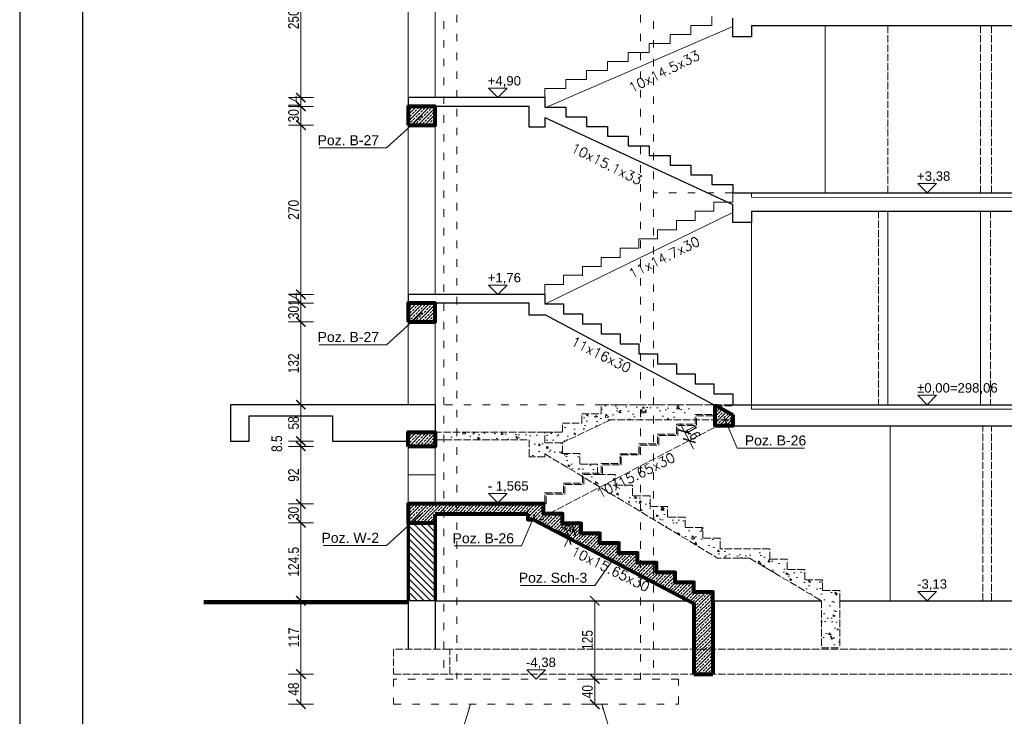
# Model space of a CAD drawing. Header units: inches. Extents: x 201967 to 338763, y -32705 to 30884.
# Tile 17 of 236: x 318928 to 320500, y -19237 to -18125. Entities that reach past the tile are written whole.
import ezdxf
from ezdxf.enums import TextEntityAlignment as Align

# ---------------------------------------------------------------- set-up
doc = ezdxf.new("R2010")
doc.units = ezdxf.units.IN
doc.header["$MEASUREMENT"] = 0
doc.linetypes.add('ACAD_ISO02W100', pattern=[15, 12, -3])
doc.linetypes.add('ACAD_ISO03W100', pattern=[30, 12, -18])
for name, color, linetype, lineweight in [('00 b ŚCIANY nowe-zamurowania', 242, 'Continuous', 70), ('00 d ŚCIANY wyburzenia', 254, 'WYBURZENIA', 9), ('00_mury grubo', 7, 'Continuous', 30), ('01 a KONSTRUKCJA żelbet', 94, 'Continuous', 80), ('01 b KONSTRUKCJA belki', 92, 'ACAD_ISO03W100', 30), ('01h KONSTRUKCJA pozycje', 253, 'Continuous', 13), ('01h3 KONSTRUKCJA pozycje słupy', 252, 'Continuous', 13), ('12 PRZERYWANE 1', 73, 'ACAD_ISO03W100', 9), ('1_OpisPomieszczen', 120, 'Continuous', 9), ('20 KRESKOWANIE ścian', 63, 'Continuous', 5), ('30 WIDOK 1 005', 5, 'Continuous', 5), ('50 OPIS 1', 130, 'Continuous', 9), ('90 WYMIAR', 155, 'Continuous', 9), ('_proj_MURY konstr', 1, 'Continuous', 20), ('K_kreskowanie', 251, 'Continuous', 0)]:
    doc.layers.add(name, color=color, linetype=linetype, lineweight=lineweight)
doc.layers.add('00_kreskowanie', color=1, linetype='Continuous', lineweight=5, true_color=0xff0000)
doc.styles.add('100 arial', font='arial.ttf', dxfattribs={"width": 0.8, "height": 17})
doc.styles.add('OPIS', font='arial.ttf')
doc.styles.add('RomanS', font='romans.shx')
doc.styles.get("Standard").update_dxf_attribs({"font": 'arial.ttf'})
doc.styles.add('WYMIAR-50 (15pkt) arial', font='arial.ttf', dxfattribs={"height": 15})
doc.styles.add('Wymiary', font='romans.shx', dxfattribs={"width": 0.7, "oblique": 10})
doc.linetypes.add('WYBURZENIA', pattern='A,12.7,-0.01,["X",Standard,S=2.54,R=0,X=0,Y=-1.27],-0.01', length=12.72)
doc.dimstyles.new('100', dxfattribs={"dimscale": 10, "dimtxt": 17, "dimasz": 1.5, "dimexe": 2, "dimexo": 2, "dimgap": 0.3, "dimtad": 1, "dimdec": 1, "dimrnd": 0.5, "dimdsep": 46, "dimtxsty": '100 arial', "dimblk": 'ARCHTICK', "dimcen": 10, "dimclrd": 256, "dimclre": 256, "dimclrt": 256, "dimadec": 0, "dimazin": 0, "dimtfac": 1, "dimtdec": 1, "dimtix": 1, "dimtmove": 1, "dimatfit": 3, "dimfxl": 2, "dimfxlon": 1, "dimtolj": 1, "dimarcsym": 0})
doc.dimstyles.new('DIM100txt12', dxfattribs={"dimtxt": 12, "dimasz": 1.05, "dimexe": 0, "dimexo": 8, "dimgap": 4, "dimtad": 1, "dimdec": 7, "dimrnd": 0.5, "dimdsep": 46, "dimtxsty": 'RomanS', "dimblk1": 'DIM', "dimblk2": 'DIM', "dimsah": 1, "dimcen": 0.09, "dimse1": 1, "dimse2": 1, "dimclrt": 256, "dimadec": 1, "dimazin": 0, "dimtfac": 1, "dimtdec": 7, "dimtix": 1, "dimtofl": 0, "dimtmove": 2, "dimatfit": 3, "dimfxl": 1, "dimtolj": 1, "dimtzin": 0, "dimarcsym": 0})
pattern_1 = [(320, (-79235.355, -7019.687), (-3.137607, -35.863009), [3.75, -41.25]), (265, (-79235.355, -7019.687), (37.609607, 6.937567), [3, -33]), (10.451444, (-79235.616, -7022.676), (34.472, -28.925442), [3.18701, -35.057106]), (316.1842, (-79225.355, -7019.687), (-8.275964, -53.362067), [5.625, -61.875]), (6.635635, (-79226.044, -7024.134), (48.70593, -46.733097), [4.780517, -52.585688]), (261.18416, (-79225.355, -7019.687), (48.70593, -46.733097), [4.5, -49.5]), (291, (-79227.855, -7024.687), (-20.130945, -29.845353), [3.75, -41.25]), (236, (-79227.855, -7024.687), (36.257502, -12.165767), [3, -33]), (341.451445, (-79229.532, -7027.174), (16.126558, -42.011119), [3.18701, -35.057106]), (307.5, (-79235.355, -7019.687), (16.6446927, -0.6079928), [0, -32.6, 0, -33.5, 0, -33.125]), (277.5, (-79235.355, -7019.687), (19.7205856, -13.153477), [0, -19.1, 0, -31.85, 0, -12.625]), (237.5, (-79235.355, -7008.537), (-1.1277436, -26.6911218), [0, -12.5, 0, -39, 0, -51.75]), (227.5, (-79235.355, -7003.537), (5.005249, -29.1593085), [0, -16.25, 0, -25.9, 0, -36.75])]
pattern_2 = [(45, (-3795.3814, -7571.668), (-5.303301, 5.303301), []), (45, (-3790.078, -7571.668), (-5.303301, 5.303301), [3.75, -1.875])]

# ---------------------------------------------------------------- blocks, each defined once
blk = doc.blocks.new('*U1124')
blk.add_lwpolyline([(-15, 15), (0, 0), (15, 15), (-15, 15)])
at = {"style": 'WYMIAR-50 (15pkt) arial', "flags": 8}
blk.add_attdef('DETAIL#', text='', height=15, dxfattribs=at).set_placement((-16.1, 14.8), align=Align.BOTTOM_LEFT)
blk = doc.blocks.new('DIM')
for p, q in [((0, -13), (0, 13)), ((8, 0), (-8, 0))]:
    blk.add_line(p, q)
at = {"const_width": 1.71}
blk.add_lwpolyline([(5.71, 5.71), (-5.71, -5.71)], dxfattribs=at)
blk = doc.blocks.new('_ARCHTICK')
at = {"color": 0, "linetype": 'ByBlock', "const_width": 0.15}
blk.add_lwpolyline([(-0.5, -0.5), (0.5, 0.5)], dxfattribs=at)
blk = doc.blocks.new('*D2524')
at = {"layer": '90 WYMIAR', "lineweight": -2, "transparency": 16777216}
for p, q in [((-2210.4, -760.5), (-2250.4, -760.5)), ((-2230.4, -790.5), (-2230.4, -760.5)), ((-2210.4, -790.5), (-2250.4, -790.5))]:
    blk.add_line(p, q, dxfattribs=at)
at = {"layer": 'Defpoints', "color": 0, "transparency": 16777216}
for p in [(-2230.4, -760.5), (-2059, -760.5), (-2059, -790.5)]:
    blk.add_point(p, dxfattribs=at)
at = {"layer": '90 WYMIAR', "lineweight": -2, "transparency": 16777216, "xscale": 15, "yscale": 15, "zscale": 15}
for p, rotation in [((-2230.4, -760.5), 90), ((-2230.4, -790.5), 270)]:
    blk.add_blockref('_ARCHTICK', p, dxfattribs=dict(at, rotation=rotation))
at = {"layer": '90 WYMIAR', "transparency": 16777216, "insert": (-2242.1, -775.5), "char_height": 17, "attachment_point": 5, "rotation": 90, "style": '100 arial'}
blk.add_mtext('\\A1;30', dxfattribs=at)
blk = doc.blocks.new('*D2525')
at = {"layer": '90 WYMIAR', "lineweight": -2, "transparency": 16777216}
for p, q in [((-2210.4, -668.5), (-2250.4, -668.5)), ((-2230.4, -760.5), (-2230.4, -668.5)), ((-2210.4, -760.5), (-2250.4, -760.5))]:
    blk.add_line(p, q, dxfattribs=at)
at = {"layer": 'Defpoints', "color": 0, "transparency": 16777216}
for p in [(-2230.4, -668.5), (-2059, -668.5), (-2059, -760.5)]:
    blk.add_point(p, dxfattribs=at)
at = {"layer": '90 WYMIAR', "lineweight": -2, "transparency": 16777216, "xscale": 15, "yscale": 15, "zscale": 15}
for p, rotation in [((-2230.4, -668.5), 90), ((-2230.4, -760.5), 270)]:
    blk.add_blockref('_ARCHTICK', p, dxfattribs=dict(at, rotation=rotation))
at = {"layer": '90 WYMIAR', "transparency": 16777216, "insert": (-2242.1, -714.5), "char_height": 17, "attachment_point": 5, "rotation": 90, "style": '100 arial'}
blk.add_mtext('\\A1;92', dxfattribs=at)
blk = doc.blocks.new('*D2526')
at = {"layer": '90 WYMIAR', "lineweight": -2, "transparency": 16777216}
for p, q in [((-2210.4, -440), (-2250.4, -440)), ((-2230.4, -470), (-2230.4, -440)), ((-2210.4, -470), (-2250.4, -470))]:
    blk.add_line(p, q, dxfattribs=at)
at = {"layer": 'Defpoints', "color": 0, "transparency": 16777216}
for p in [(-2230.4, -440), (-2059, -440), (-2059, -470)]:
    blk.add_point(p, dxfattribs=at)
at = {"layer": '90 WYMIAR', "lineweight": -2, "transparency": 16777216, "xscale": 15, "yscale": 15, "zscale": 15}
for p, rotation in [((-2230.4, -440), 90), ((-2230.4, -470), 270)]:
    blk.add_blockref('_ARCHTICK', p, dxfattribs=dict(at, rotation=rotation))
at = {"layer": '90 WYMIAR', "transparency": 16777216, "insert": (-2242.1, -455), "char_height": 17, "attachment_point": 5, "rotation": 90, "style": '100 arial'}
blk.add_mtext('\\A1;30', dxfattribs=at)
blk = doc.blocks.new('*D2527')
at = {"layer": '90 WYMIAR', "lineweight": -2, "transparency": 16777216}
for p, q in [((-2230.4, -426), (-2230.4, -411)), ((-2210.4, -426), (-2250.4, -426)), ((-2210.4, -440), (-2250.4, -440)), ((-2230.4, -440), (-2230.4, -426)), ((-2230.4, -440), (-2230.4, -455))]:
    blk.add_line(p, q, dxfattribs=at)
at = {"layer": 'Defpoints', "color": 0, "transparency": 16777216}
for p in [(-2230.4, -426), (-2059, -426), (-2059, -440)]:
    blk.add_point(p, dxfattribs=at)
at = {"layer": '90 WYMIAR', "lineweight": -2, "transparency": 16777216, "xscale": 15, "yscale": 15, "zscale": 15}
for p, rotation in [((-2230.4, -426), 270), ((-2230.4, -440), 90)]:
    blk.add_blockref('_ARCHTICK', p, dxfattribs=dict(at, rotation=rotation))
at = {"layer": '90 WYMIAR', "transparency": 16777216, "insert": (-2241.9, -433), "char_height": 17, "attachment_point": 5, "rotation": 90, "style": '100 arial'}
blk.add_mtext('\\A1;14', dxfattribs=at)
blk = doc.blocks.new('*D2528')
at = {"layer": '90 WYMIAR', "lineweight": -2, "transparency": 16777216}
for p, q in [((-2210.4, -155.9), (-2250.4, -155.9)), ((-2230.4, -426), (-2230.4, -155.9)), ((-2210.4, -426), (-2250.4, -426))]:
    blk.add_line(p, q, dxfattribs=at)
at = {"layer": 'Defpoints', "color": 0, "transparency": 16777216}
for p in [(-2230.4, -155.9), (-2059, -155.9), (-2059, -426)]:
    blk.add_point(p, dxfattribs=at)
at = {"layer": '90 WYMIAR', "lineweight": -2, "transparency": 16777216, "xscale": 15, "yscale": 15, "zscale": 15}
for p, rotation in [((-2230.4, -155.9), 90), ((-2230.4, -426), 270)]:
    blk.add_blockref('_ARCHTICK', p, dxfattribs=dict(at, rotation=rotation))
at = {"layer": '90 WYMIAR', "transparency": 16777216, "insert": (-2242.1, -291), "char_height": 17, "attachment_point": 5, "rotation": 90, "style": '100 arial'}
blk.add_mtext('\\A1;270', dxfattribs=at)
blk = doc.blocks.new('*D2529')
at = {"layer": '90 WYMIAR', "lineweight": -2, "transparency": 16777216}
for p, q in [((-2210.4, -125.9), (-2250.4, -125.9)), ((-2230.4, -155.9), (-2230.4, -125.9)), ((-2210.4, -155.9), (-2250.4, -155.9))]:
    blk.add_line(p, q, dxfattribs=at)
at = {"layer": 'Defpoints', "color": 0, "transparency": 16777216}
for p in [(-2230.4, -125.9), (-2059, -125.9), (-2059, -155.9)]:
    blk.add_point(p, dxfattribs=at)
at = {"layer": '90 WYMIAR', "lineweight": -2, "transparency": 16777216, "xscale": 15, "yscale": 15, "zscale": 15}
for p, rotation in [((-2230.4, -125.9), 90), ((-2230.4, -155.9), 270)]:
    blk.add_blockref('_ARCHTICK', p, dxfattribs=dict(at, rotation=rotation))
at = {"layer": '90 WYMIAR', "transparency": 16777216, "insert": (-2242.1, -140.9), "char_height": 17, "attachment_point": 5, "rotation": 90, "style": '100 arial'}
blk.add_mtext('\\A1;30', dxfattribs=at)
blk = doc.blocks.new('*D2530')
at = {"layer": '90 WYMIAR', "lineweight": -2, "transparency": 16777216}
for p, q in [((-2230.4, -111.9), (-2230.4, -96.9)), ((-2210.4, -111.9), (-2250.4, -111.9)), ((-2230.4, -125.9), (-2230.4, -111.9)), ((-2210.4, -125.9), (-2250.4, -125.9)), ((-2230.4, -125.9), (-2230.4, -140.9))]:
    blk.add_line(p, q, dxfattribs=at)
at = {"layer": 'Defpoints', "color": 0, "transparency": 16777216}
for p in [(-2230.4, -111.9), (-2059, -111.9), (-2059, -125.9)]:
    blk.add_point(p, dxfattribs=at)
at = {"layer": '90 WYMIAR', "lineweight": -2, "transparency": 16777216, "xscale": 15, "yscale": 15, "zscale": 15}
for p, rotation in [((-2230.4, -111.9), 270), ((-2230.4, -125.9), 90)]:
    blk.add_blockref('_ARCHTICK', p, dxfattribs=dict(at, rotation=rotation))
at = {"layer": '90 WYMIAR', "transparency": 16777216, "insert": (-2241.9, -118.9), "char_height": 17, "attachment_point": 5, "rotation": 90, "style": '100 arial'}
blk.add_mtext('\\A1;14', dxfattribs=at)
blk = doc.blocks.new('*D2559')
at = {"layer": '90 WYMIAR', "lineweight": -2, "transparency": 16777216}
for p, q in [((-2210.4, 138.1), (-2250.4, 138.1)), ((-2230.4, -111.9), (-2230.4, 138.1)), ((-2210.4, -111.9), (-2250.4, -111.9))]:
    blk.add_line(p, q, dxfattribs=at)
at = {"layer": 'Defpoints', "color": 0, "transparency": 16777216}
for p in [(-2230.4, 138.1), (-2059, 138.1), (-2059, -111.9)]:
    blk.add_point(p, dxfattribs=at)
at = {"layer": '90 WYMIAR', "lineweight": -2, "transparency": 16777216, "xscale": 15, "yscale": 15, "zscale": 15}
for p, rotation in [((-2230.4, 138.1), 90), ((-2230.4, -111.9), 270)]:
    blk.add_blockref('_ARCHTICK', p, dxfattribs=dict(at, rotation=rotation))
at = {"layer": '90 WYMIAR', "transparency": 16777216, "insert": (-2242.1, 13.1), "char_height": 17, "attachment_point": 5, "rotation": 90, "style": '100 arial'}
blk.add_mtext('\\A1;250', dxfattribs=at)
blk = doc.blocks.new('*D2564')
at = {"layer": '90 WYMIAR', "lineweight": -2, "transparency": 16777216}
for p, q in [((-2210.4, -790.5), (-2250.4, -790.5)), ((-2230.4, -790.5), (-2230.4, -915)), ((-2210.4, -915), (-2250.4, -915))]:
    blk.add_line(p, q, dxfattribs=at)
at = {"layer": 'Defpoints', "color": 0, "transparency": 16777216}
for p in [(-2059, -790.5), (-2230.4, -915), (-2059, -915)]:
    blk.add_point(p, dxfattribs=at)
at = {"layer": '90 WYMIAR', "lineweight": -2, "transparency": 16777216, "xscale": 15, "yscale": 15, "zscale": 15}
for p, rotation in [((-2230.4, -790.5), 90), ((-2230.4, -915), 270)]:
    blk.add_blockref('_ARCHTICK', p, dxfattribs=dict(at, rotation=rotation))
at = {"layer": '90 WYMIAR', "transparency": 16777216, "insert": (-2242.1, -852.7), "char_height": 17, "attachment_point": 5, "rotation": 90, "style": '100 arial'}
blk.add_mtext('\\A1;124.5', dxfattribs=at)
blk = doc.blocks.new('*D2565')
at = {"layer": '90 WYMIAR', "lineweight": -2, "transparency": 16777216}
for p, q in [((-2210.4, -915), (-2250.4, -915)), ((-2230.4, -915), (-2230.4, -1032)), ((-2210.4, -1032), (-2250.4, -1032))]:
    blk.add_line(p, q, dxfattribs=at)
at = {"layer": 'Defpoints', "color": 0, "transparency": 16777216}
for p in [(-2059, -915), (-2230.4, -1032), (-2082.5, -1032)]:
    blk.add_point(p, dxfattribs=at)
at = {"layer": '90 WYMIAR', "lineweight": -2, "transparency": 16777216, "xscale": 15, "yscale": 15, "zscale": 15}
for p, rotation in [((-2230.4, -915), 90), ((-2230.4, -1032), 270)]:
    blk.add_blockref('_ARCHTICK', p, dxfattribs=dict(at, rotation=rotation))
at = {"layer": '90 WYMIAR', "transparency": 16777216, "insert": (-2241.9, -973.5), "char_height": 17, "attachment_point": 5, "rotation": 90, "style": '100 arial'}
blk.add_mtext('\\A1;117', dxfattribs=at)
blk = doc.blocks.new('*D2566')
at = {"layer": '90 WYMIAR', "lineweight": -2, "transparency": 16777216}
for p, q in [((-2210.4, -1032), (-2250.4, -1032)), ((-2230.4, -1032), (-2230.4, -1080)), ((-2210.4, -1080), (-2250.4, -1080))]:
    blk.add_line(p, q, dxfattribs=at)
at = {"layer": 'Defpoints', "color": 0, "transparency": 16777216}
for p in [(-2082.5, -1032), (-2230.4, -1080), (-2082.5, -1080)]:
    blk.add_point(p, dxfattribs=at)
at = {"layer": '90 WYMIAR', "lineweight": -2, "transparency": 16777216, "xscale": 15, "yscale": 15, "zscale": 15}
for p, rotation in [((-2230.4, -1032), 90), ((-2230.4, -1080), 270)]:
    blk.add_blockref('_ARCHTICK', p, dxfattribs=dict(at, rotation=rotation))
at = {"layer": '90 WYMIAR', "transparency": 16777216, "insert": (-2242.1, -1056), "char_height": 17, "attachment_point": 5, "rotation": 90, "style": '100 arial'}
blk.add_mtext('\\A1;48', dxfattribs=at)
blk = doc.blocks.new('*D2570')
at = {"layer": '90 WYMIAR', "lineweight": -2, "transparency": 16777216}
for p, q in [((-1741.3, -915), (-1781.3, -915)), ((-1761.3, -915), (-1761.3, -1040)), ((-1741.3, -1040), (-1781.3, -1040))]:
    blk.add_line(p, q, dxfattribs=at)
at = {"layer": 'Defpoints', "color": 0, "transparency": 16777216}
for p in [(-1688.5, -915), (-1761.3, -1040), (-1688.5, -1040)]:
    blk.add_point(p, dxfattribs=at)
at = {"layer": '90 WYMIAR', "lineweight": -2, "transparency": 16777216, "xscale": 15, "yscale": 15, "zscale": 15}
for p, rotation in [((-1761.3, -915), 90), ((-1761.3, -1040), 270)]:
    blk.add_blockref('_ARCHTICK', p, dxfattribs=dict(at, rotation=rotation))
at = {"layer": '90 WYMIAR', "transparency": 16777216, "insert": (-1773, -977.5), "char_height": 17, "attachment_point": 5, "rotation": 90, "style": '100 arial'}
blk.add_mtext('\\A1;125', dxfattribs=at)
blk = doc.blocks.new('*D2571')
at = {"layer": '90 WYMIAR', "lineweight": -2, "transparency": 16777216}
for p, q in [((-1741.3, -1040), (-1781.3, -1040)), ((-1761.3, -1040), (-1761.3, -1080)), ((-1741.3, -1080), (-1781.3, -1080))]:
    blk.add_line(p, q, dxfattribs=at)
at = {"layer": 'Defpoints', "color": 0, "transparency": 16777216}
for p in [(-1688.5, -1040), (-1761.3, -1080), (-1627.5, -1080)]:
    blk.add_point(p, dxfattribs=at)
at = {"layer": '90 WYMIAR', "lineweight": -2, "transparency": 16777216, "xscale": 15, "yscale": 15, "zscale": 15}
for p, rotation in [((-1761.3, -1040), 90), ((-1761.3, -1080), 270)]:
    blk.add_blockref('_ARCHTICK', p, dxfattribs=dict(at, rotation=rotation))
at = {"layer": '90 WYMIAR', "transparency": 16777216, "insert": (-1773, -1060), "char_height": 17, "attachment_point": 5, "rotation": 90, "style": '100 arial'}
blk.add_mtext('\\A1;40', dxfattribs=at)
blk = doc.blocks.new('*D2572')
at = {"layer": '90 WYMIAR', "lineweight": -2, "transparency": 16777216}
for p, q in [((-1795.1, -801.1), (-1802.5, -815.3)), ((-1795.3, -801.1), (-1777.4, -810.4)), ((-1795.1, -801.1), (-1788.2, -787.8)), ((-1802.5, -815.3), (-1809.4, -828.6)), ((-1802.7, -815.2), (-1784.8, -824.6))]:
    blk.add_line(p, q, dxfattribs=at)
at = {"layer": 'Defpoints', "color": 0, "transparency": 16777216}
for p in [(-1813, -791.8), (-1820.4, -806), (-1802.5, -815.3)]:
    blk.add_point(p, dxfattribs=at)
at = {"layer": '90 WYMIAR', "lineweight": -2, "transparency": 16777216, "xscale": 15, "yscale": 15, "zscale": 15}
for p, rotation in [((-1795.1, -801.1), 242.4504520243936), ((-1802.5, -815.3), 62.45045202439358)]:
    blk.add_blockref('_ARCHTICK', p, dxfattribs=dict(at, rotation=rotation))
at = {"layer": '90 WYMIAR', "transparency": 16777216, "insert": (-1809.1, -802.8), "char_height": 17, "attachment_point": 5, "rotation": 62.4505, "style": '100 arial'}
blk.add_mtext('\\A1;16', dxfattribs=at)
blk = doc.blocks.new('*D2573')
at = {"layer": '90 WYMIAR', "lineweight": -2, "transparency": 16777216}
for p, q in [((-1617.9, -645.2), (-1624.8, -631.9)), ((-1617.9, -645.2), (-1600.2, -635.9)), ((-1617.9, -645.2), (-1610.5, -659.3)), ((-1610.5, -659.3), (-1592.8, -650.1)), ((-1610.5, -659.3), (-1603.6, -672.6))]:
    blk.add_line(p, q, dxfattribs=at)
at = {"layer": 'Defpoints', "color": 0, "transparency": 16777216}
for p in [(-1629, -650.9), (-1610.5, -659.3), (-1621.6, -665.1)]:
    blk.add_point(p, dxfattribs=at)
at = {"layer": '90 WYMIAR', "lineweight": -2, "transparency": 16777216, "xscale": 15, "yscale": 15, "zscale": 15}
for p, rotation in [((-1617.9, -645.2), 297.5495479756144), ((-1610.5, -659.3), 117.5495479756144)]:
    blk.add_blockref('_ARCHTICK', p, dxfattribs=dict(at, rotation=rotation))
at = {"layer": '90 WYMIAR', "transparency": 16777216, "insert": (-1603.8, -646.8), "char_height": 17, "attachment_point": 5, "rotation": 297.5495, "style": '100 arial'}
blk.add_mtext('\\A1;16', dxfattribs=at)
blk = doc.blocks.new('*D2574')
at = {"layer": '90 WYMIAR', "lineweight": -2, "transparency": 16777216}
for p, q in [((-2210.4, -660), (-2250.4, -660)), ((-2230.4, -668.5), (-2230.4, -660)), ((-2210.4, -668.5), (-2250.4, -668.5))]:
    blk.add_line(p, q, dxfattribs=at)
at = {"layer": 'Defpoints', "color": 0, "transparency": 16777216}
for p in [(-2230.4, -660), (-2180, -660), (-2059, -668.5)]:
    blk.add_point(p, dxfattribs=at)
at = {"layer": '90 WYMIAR', "lineweight": -2, "transparency": 16777216, "xscale": 15, "yscale": 15, "zscale": 15}
for p, rotation in [((-2230.4, -660), 90), ((-2230.4, -668.5), 270)]:
    blk.add_blockref('_ARCHTICK', p, dxfattribs=dict(at, rotation=rotation))
at = {"layer": '90 WYMIAR', "transparency": 16777216, "insert": (-2268.8, -664.2), "char_height": 17, "attachment_point": 5, "rotation": 90, "style": '100 arial'}
blk.add_mtext('\\A1;8.5', dxfattribs=at)
blk = doc.blocks.new('*D2575')
at = {"layer": '90 WYMIAR', "lineweight": -2, "transparency": 16777216}
for p, q in [((-2210.4, -602), (-2250.4, -602)), ((-2230.4, -660), (-2230.4, -602)), ((-2210.4, -660), (-2250.4, -660))]:
    blk.add_line(p, q, dxfattribs=at)
at = {"layer": 'Defpoints', "color": 0, "transparency": 16777216}
for p in [(-2230.4, -602), (-2179.5, -602), (-2180, -660)]:
    blk.add_point(p, dxfattribs=at)
at = {"layer": '90 WYMIAR', "lineweight": -2, "transparency": 16777216, "xscale": 15, "yscale": 15, "zscale": 15}
for p, rotation in [((-2230.4, -602), 90), ((-2230.4, -660), 270)]:
    blk.add_blockref('_ARCHTICK', p, dxfattribs=dict(at, rotation=rotation))
at = {"layer": '90 WYMIAR', "transparency": 16777216, "insert": (-2242.1, -631), "char_height": 17, "attachment_point": 5, "rotation": 90, "style": '100 arial'}
blk.add_mtext('\\A1;58', dxfattribs=at)
blk = doc.blocks.new('*D2576')
at = {"layer": '90 WYMIAR', "lineweight": -2, "transparency": 16777216}
for p, q in [((-2210.4, -470), (-2250.4, -470)), ((-2230.4, -602), (-2230.4, -470)), ((-2210.4, -602), (-2250.4, -602))]:
    blk.add_line(p, q, dxfattribs=at)
at = {"layer": 'Defpoints', "color": 0, "transparency": 16777216}
for p in [(-2230.4, -470), (-2059, -470), (-2179.5, -602)]:
    blk.add_point(p, dxfattribs=at)
at = {"layer": '90 WYMIAR', "lineweight": -2, "transparency": 16777216, "xscale": 15, "yscale": 15, "zscale": 15}
for p, rotation in [((-2230.4, -470), 90), ((-2230.4, -602), 270)]:
    blk.add_blockref('_ARCHTICK', p, dxfattribs=dict(at, rotation=rotation))
at = {"layer": '90 WYMIAR', "transparency": 16777216, "insert": (-2242.1, -536), "char_height": 17, "attachment_point": 5, "rotation": 90, "style": '100 arial'}
blk.add_mtext('\\A1;132', dxfattribs=at)
blk = doc.blocks.new('1 przekrój B Jagielońska')
at = {"layer": '20 KRESKOWANIE ścian'}
h = blk.add_hatch(dxfattribs=at)
h.set_pattern_fill('ANSI33', color=256, scale=30, angle=-90)
h.set_pattern_definition([(45, (-3795.3814, -7257.618), (-5.303301, 5.303301), []), (45, (-3790.078, -7257.618), (-5.303301, 5.303301), [3.75, -1.875])])
h.paths.add_polyline_path([(-2016, -125.95), (-2059, -125.95), (-2059, -155.95), (-2016, -155.95)])
h = blk.add_hatch(dxfattribs=at)
h.set_pattern_fill('ANSI33', color=256, scale=30, angle=-90)
h.set_pattern_definition(pattern_2)
h.paths.add_polyline_path([(-2016, -440), (-2059, -440), (-2059, -470), (-2016, -470)])
h = blk.add_hatch(dxfattribs=at)
h.set_pattern_fill('ANSI33', color=256, scale=30, angle=-90)
h.set_pattern_definition(pattern_2)
h.paths.add_polyline_path([(-1541.03, -617.95), (-1567.19, -604), (-1569.01, -604), (-1569.01, -636), (-1541.03, -636)])
h = blk.add_hatch(dxfattribs=at)
h.set_pattern_fill('ANSI33', color=256, scale=30, angle=-90)
h.set_pattern_definition([(45, (-3795.3814, -7777.768), (-5.303301, 5.303301), []), (45, (-3790.078, -7777.768), (-5.303301, 5.303301), [3.75, -1.875])])
h.paths.add_polyline_path([(-2016, -646.1), (-2059, -646.1), (-2059, -668.5), (-2016, -668.5)])
h = blk.add_hatch(dxfattribs=at)
h.set_pattern_fill('ANSI33', color=256, scale=30, angle=-90)
h.set_pattern_definition(pattern_2)
h.paths.add_polyline_path([(-1693.01, -838.75), (-1723.01, -838.75), (-1723.01, -823.1), (-1753.01, -823.1), (-1753.01, -807.45), (-1783.01, -807.45), (-1783.01, -791.8), (-1813.01, -791.8), (-1813.01, -776.15), (-1843.01, -776.15), (-1843.01, -760.5), (-2016, -760.5), (-2059, -760.5), (-2059, -790.5), (-2016, -790.5), (-2016, -776.5), (-1876.93, -776.5), (-1603.01, -919.4), (-1603.01, -1032), (-1573.01, -1032), (-1573.01, -915), (-1573.01, -901.35), (-1603.01, -901.35), (-1603.01, -885.7), (-1633.01, -885.7), (-1633.01, -870.05), (-1663.01, -870.05), (-1663.01, -854.4), (-1693.01, -854.4)])
at = {"layer": '_proj_MURY konstr'}
h = blk.add_hatch(dxfattribs=at)
h.set_pattern_fill('ANSI31', color=1, scale=60, angle=-90)
h.set_pattern_definition([(315, (-79260.321, -7019.687), (5.30330086, 5.30330086), [])])
h.paths.add_polyline_path([(-2016, -790.5), (-2059, -790.5), (-2059, -915), (-2016, -915)])
at = {"layer": 'K_kreskowanie', "linetype": 'ACAD_ISO02W100'}
h = blk.add_hatch(dxfattribs=at)
h.set_pattern_fill('AR-CONC', color=256, scale=5, angle=-90)
h.set_pattern_definition(pattern_1)
h.paths.add_polyline_path([(-1631.03, -625.97), (-1631.03, -617.5), (-1601.03, -617.5), (-1601.03, -602), (-1751.03, -602), (-1751.03, -616.7), (-1782.03, -616.7), (-1782.03, -631.4), (-1813.03, -631.4), (-1813.03, -646.1), (-1841.03, -646.1), (-1841.03, -663), (-1813.66, -663), (-1735.58, -625.97)])
h = blk.add_hatch(dxfattribs=at)
h.set_pattern_fill('AR-CONC', color=256, scale=5, angle=-90)
h.set_pattern_definition(pattern_1)
h.paths.add_polyline_path([(-1701.03, -730.6), (-1729.03, -730.6), (-1729.03, -713.7), (-1757.03, -713.7), (-1757.03, -696.8), (-1785.03, -696.8), (-1785.03, -679.9), (-1813.03, -679.9), (-1813.03, -663), (-1841.03, -663), (-1841.03, -646.1), (-1991.03, -646.1), (-1991.03, -658.1), (-1866.03, -658.1), (-1866.03, -685), (-1841.03, -685), (-1841.03, -680.52), (-1565.21, -847), (-1514.15, -847), (-1399.45, -915), (-1399.45, -990), (-1370.03, -990), (-1370.03, -915), (-1370.03, -898.4), (-1398.03, -898.4), (-1398.03, -881.8), (-1426.03, -881.8), (-1426.03, -865.2), (-1454.03, -865.2), (-1454.03, -848.6), (-1482.03, -848.6), (-1482.03, -832), (-1561.03, -832), (-1561.03, -815.1), (-1589.03, -815.1), (-1589.03, -798.2), (-1617.03, -798.2), (-1617.03, -781.3), (-1645.03, -781.3), (-1645.03, -764.4), (-1673.03, -764.4), (-1673.03, -747.5), (-1701.03, -747.5)])
at = {"layer": '00 b ŚCIANY nowe-zamurowania'}
for p, q in [((-2059, -790.5), (-2059, -915)), ((-2016, -790.5), (-2016, -915))]:
    blk.add_line(p, q, dxfattribs=at)
at = {"layer": '00 d ŚCIANY wyburzenia'}
for p, q in [((-2016, -111.95), (-2016, 168.05)), ((-2059, -111.95), (-2059, 138.05)), ((-2016, -426), (-2016, -125.95)), ((-2059, -426), (-2059, -155.95)), ((-2059, -602), (-2059, -470)), ((-2016, -470), (-2016, -602)), ((-2059, -660), (-2059, -760.5)), ((-2016, -660), (-2016, -760.5)), ((-2059, -714), (-2016, -714))]:
    blk.add_line(p, q, dxfattribs=at)
at = {"layer": '00_kreskowanie', "color": 3}
for p, q in [((-1541.03, -264), (-1511.03, -264)), ((-1511.03, -264), (-1511.03, -271)), ((-300.6, -271.5), (-1511.03, -271)), ((-1511.03, -609), (-1511.03, -602)), ((-278.6, -609), (-1511.03, -609))]:
    blk.add_line(p, q, dxfattribs=at)
at = {"layer": '00_mury grubo', "color": 3}
for p, q in [((-1541.03, -15), (-1541.03, 14.87)), ((-1511.03, 3), (-230.6, 3)), ((-1511.03, 3), (-1511.03, -15)), ((-1511.03, -15), (-1541.03, -15)), ((-1841.03, -111.95), (-2059, -111.95)), ((-2059, -111.95), (-2059, -125.95)), ((-1841.03, -111.95), (-1841.03, -127.15)), ((-1866.03, -125.95), (-2016, -125.95)), ((-1866.03, -158.95), (-1866.03, -125.95)), ((-1841.03, -127.15), (-1807.73, -127.15)), ((-1807.73, -127.15), (-1807.73, -142.55)), ((-1841.03, -143.68), (-1541.03, -282.42)), ((-1841.03, -143.68), (-1841.03, -158.95)), ((-1807.73, -142.55), (-1774.43, -142.55)), ((-1774.43, -142.55), (-1774.43, -157.95)), ((-1841.03, -158.95), (-1866.03, -158.95)), ((-1774.43, -157.95), (-1741.13, -157.95)), ((-1741.13, -157.95), (-1741.13, -173.35)), ((-1741.13, -173.35), (-1707.83, -173.35)), ((-1707.83, -173.35), (-1707.83, -188.75)), ((-1707.83, -188.75), (-1674.53, -188.75)), ((-1674.53, -188.75), (-1674.53, -204.15)), ((-1674.53, -204.15), (-1641.23, -204.15)), ((-1641.23, -204.15), (-1641.23, -219.55)), ((-1641.23, -219.55), (-1607.93, -219.55)), ((-1607.93, -219.55), (-1607.93, -234.95)), ((-1607.93, -234.95), (-1574.63, -234.95)), ((-1574.63, -234.95), (-1574.63, -250.35)), ((-1574.63, -250.35), (-1541.03, -250.35)), ((-1541.03, -250.35), (-1541.03, -263.95)), ((-1541.03, -264), (-278.6, -264)), ((-1541.03, -311), (-1541.03, -282.42)), ((-1511.03, -293), (-300.6, -293)), ((-1511.03, -293), (-1511.03, -311)), ((-1511.03, -311), (-1541.03, -311)), ((-1841.03, -426), (-2059, -426)), ((-2059, -426), (-2059, -440)), ((-1866.03, -440), (-2016, -440)), ((-1866.03, -459.37), (-1866.03, -440)), ((-1841.03, -459.37), (-1866.03, -459.37)), ((-1841.03, -457.95), (-1541.03, -617.95)), ((-1841.03, -458.07), (-1841.03, -459.37)), ((-2016, -602), (-2016, -646.1)), ((-1541.03, -602), (-278.6, -602)), ((-1541.03, -617.95), (-1541.03, -636)), ((-1541.03, -636), (-1142.03, -636)), ((-1142.03, -636), (-300.6, -636)), ((-2059, -915), (-2059, -992)), ((-2016, -915), (-2059, -915)), ((-2016, -915), (-1611.43, -915)), ((-2016, -915), (-2016, -992)), ((-1571.01, -915), (-1399.45, -915)), ((-1370.03, -915), (-230.6, -915))]:
    blk.add_line(p, q, dxfattribs=at)
at = {"layer": '00_mury grubo', "lineweight": 100}
blk.add_line((-2059, -917), (-2385.44, -917), dxfattribs=at)
at = {"layer": '00_mury grubo', "color": 3}
for points in [[(-1841.03, -426), (-1841.03, -440.95), (-1811.03, -440.95), (-1811.03, -456.95), (-1781.03, -456.95), (-1781.03, -472.95), (-1751.03, -472.95), (-1751.03, -488.95), (-1721.03, -488.95), (-1721.03, -504.95), (-1691.03, -504.95), (-1691.03, -520.95), (-1661.03, -520.95), (-1661.03, -536.95), (-1631.03, -536.95), (-1631.03, -552.95), (-1601.03, -552.95), (-1601.03, -568.95), (-1571.03, -568.95), (-1571.03, -584.95)], [(-1571.03, -584.95), (-1541.03, -584.95), (-1541.03, -602)], [(-2016, -602), (-2342.95, -602), (-2342.95, -660), (-2312.95, -660), (-2312.95, -620), (-2180, -620), (-2180, -660), (-2059, -660)]]:
    blk.add_lwpolyline(points, dxfattribs=at)
at = {"layer": '01 a KONSTRUKCJA żelbet'}
for p, q in [((-1868.01, -776.5), (-2016, -776.5)), ((-1859.68, -785.5), (-1603.01, -919.4)), ((-1603.01, -919.4), (-1603.01, -1032)), ((-1573.01, -915), (-1573.01, -1032)), ((-1603.01, -1032), (-1573.01, -1032))]:
    blk.add_line(p, q, dxfattribs=at)
for points in [[(-2059, -155.95), (-2016, -155.95), (-2016, -125.95), (-2059, -125.95)], [(-2059, -470), (-2016, -470), (-2016, -440), (-2059, -440)], [(-2059, -668.5), (-2059, -646.1), (-2016, -646.1), (-2016, -668.5)]]:
    blk.add_lwpolyline(points, close=True, dxfattribs=at)
for points in [[(-1541.03, -617.95), (-1541.03, -636), (-1569.01, -636), (-1569.01, -604), (-1567.19, -604), (-1541.03, -617.95)], [(-2016, -760.5), (-2059, -760.5), (-2059, -790.5), (-2016, -790.5), (-2016, -776.5)], [(-1573.01, -915), (-1573.01, -901.35), (-1603.01, -901.35), (-1603.01, -885.7), (-1633.01, -885.7), (-1633.01, -870.05), (-1663.01, -870.05), (-1663.01, -854.4), (-1693.01, -854.4), (-1693.01, -838.75), (-1723.01, -838.75), (-1723.01, -823.1), (-1753.01, -823.1), (-1753.01, -807.45), (-1783.01, -807.45), (-1783.01, -791.8), (-1813.01, -791.8), (-1813.01, -776.15), (-1843.01, -776.15), (-1843.01, -760.5), (-2016, -760.5)], [(-1868.01, -776.5), (-1868.01, -785.5), (-1859.68, -785.5)]]:
    blk.add_lwpolyline(points, dxfattribs=at)
at = {"layer": '01 b KONSTRUKCJA belki', "ltscale": 0.3}
blk.add_lwpolyline([(-1868.01, -760.5), (-1868.01, -785.5), (-1843.01, -785.5), (-1843.01, -760.5)], close=True, dxfattribs=at)
at = {"layer": '12 PRZERYWANE 1'}
for p, q in [((-2002.5, 730), (-2002.5, -1040)), ((-1667.5, 730), (-1667.5, -1040)), ((-1981.5, 710), (-1981.5, -1040)), ((-1688.5, 710), (-1688.5, -1040)), ((-1541.03, -264), (-1667.5, -264)), ((-1688.5, -602), (-2016, -602)), ((-1541.03, -602), (-1667.5, -602))]:
    blk.add_line(p, q, dxfattribs=at)
blk.add_lwpolyline([(-2082.5, -1080), (-1627.5, -1080), (-1627.5, -1040), (-2082.5, -1040)], close=True, dxfattribs=at)
at = {"layer": '1_OpisPomieszczen', "color": 252}
for p, q in [((-1574.63, 3.25), (-1574.63, 17.65)), ((-1838.39, -127.15), (-1541.03, 1.44)), ((-1607.93, -11.15), (-1607.93, 3.25)), ((-1607.93, 3.25), (-1574.63, 3.25)), ((-1641.23, -25.55), (-1641.23, -11.15)), ((-1641.23, -11.15), (-1607.93, -11.15)), ((-1674.53, -39.95), (-1674.53, -25.55)), ((-1674.53, -25.55), (-1641.23, -25.55)), ((-1707.83, -54.35), (-1707.83, -39.95)), ((-1707.83, -39.95), (-1674.53, -39.95)), ((-1741.13, -68.75), (-1741.13, -54.35)), ((-1741.13, -54.35), (-1707.83, -54.35)), ((-1774.43, -83.15), (-1774.43, -68.75)), ((-1774.43, -68.75), (-1741.13, -68.75)), ((-1807.73, -97.55), (-1807.73, -83.15)), ((-1807.73, -83.15), (-1774.43, -83.15)), ((-1841.03, -111.95), (-1841.03, -97.55)), ((-1841.03, -97.55), (-1807.73, -97.55)), ((-1541.03, -278.7), (-1541.03, -264)), ((-1571.03, -293.4), (-1571.03, -278.7)), ((-1571.03, -278.7), (-1541.03, -278.7)), ((-1839.82, -440.95), (-1541.03, -295.48)), ((-1601.03, -293.4), (-1571.03, -293.4)), ((-1601.03, -308.1), (-1601.03, -293.4)), ((-1293.6, -293), (-1293.6, -602)), ((-1631.03, -322.8), (-1631.03, -308.1)), ((-1631.03, -308.1), (-1601.03, -308.1)), ((-1661.03, -337.5), (-1661.03, -322.8)), ((-1661.03, -322.8), (-1631.03, -322.8)), ((-1691.03, -352.2), (-1691.03, -337.5)), ((-1691.03, -337.5), (-1661.03, -337.5)), ((-1721.03, -366.9), (-1721.03, -352.2)), ((-1721.03, -352.2), (-1691.03, -352.2)), ((-1751.03, -381.6), (-1751.03, -366.9)), ((-1751.03, -366.9), (-1721.03, -366.9)), ((-1781.03, -396.3), (-1781.03, -381.6)), ((-1781.03, -381.6), (-1751.03, -381.6))]:
    blk.add_line(p, q, dxfattribs=at)
blk.add_lwpolyline([(-1841.03, -426), (-1841.03, -410.25), (-1811.03, -410.25), (-1811.03, -395.55), (-1781.03, -395.55)], dxfattribs=at)
at = {"layer": '30 WIDOK 1 005'}
blk.add_lwpolyline([(-1571.01, -915), (-1571.01, -899.35), (-1601.01, -899.35), (-1601.01, -883.7), (-1631.01, -883.7), (-1631.01, -868.05), (-1661.01, -868.05), (-1661.01, -852.4), (-1691.01, -852.4), (-1691.01, -836.75), (-1721.01, -836.75), (-1721.01, -821.1), (-1751.01, -821.1), (-1751.01, -805.45), (-1781.01, -805.45), (-1781.01, -789.8), (-1811.01, -789.8), (-1811.01, -774.15), (-1841.01, -774.15), (-1841.01, -758.5), (-2059, -758.5), (-2059, -760.5)], dxfattribs=at)
at = {"layer": '_proj_MURY konstr', "color": 3}
for p, q in [((-1393.6, 3), (-1393.6, -264)), ((-1511.03, -602), (-1511.03, -293)), ((-1293.6, -602), (-1293.6, -293)), ((-1145.6, -293), (-1145.6, -602)), ((-1290.03, -915), (-1290.03, -636))]:
    blk.add_line(p, q, dxfattribs=at)
at = {"layer": 'K_kreskowanie', "linetype": 'ACAD_ISO02W100'}
for p, q in [((-1293.6, 3), (-1293.6, -264)), ((-1145.6, 3), (-1145.6, -264)), ((-1128.03, 3), (-1128.03, -264)), ((-1308.6, -293), (-1308.6, -602)), ((-1145.6, -293), (-1145.6, -602)), ((-1129.6, -293), (-1129.6, -602)), ((-1751.03, -616.7), (-1751.03, -602)), ((-1751.03, -602), (-1541.03, -602)), ((-1816.03, -664.12), (-1735.58, -625.97)), ((-1782.03, -631.4), (-1782.03, -616.7)), ((-1782.03, -616.7), (-1751.03, -616.7)), ((-1740.58, -625.97), (-1541.03, -625.97)), ((-1813.03, -646.1), (-1813.03, -631.4)), ((-1813.03, -631.4), (-1782.03, -631.4)), ((-1142.03, -915), (-1142.03, -636)), ((-1128.03, -915), (-1128.03, -636)), ((-2016, -658.1), (-1866.03, -658.1)), ((-1866.03, -685), (-1866.03, -658.1)), ((-1841.03, -646.1), (-1813.03, -646.1)), ((-1841.03, -685), (-1866.03, -685)), ((-1841.03, -680.52), (-1565.21, -847)), ((-1841.03, -680.52), (-1841.03, -685)), ((-1482.03, -832), (-1561.03, -832)), ((-1514.15, -847), (-1565.21, -847)), ((-1514.15, -847), (-1399.45, -915)), ((-1399.45, -915), (-1399.45, -990)), ((-1370.03, -915), (-1370.03, -990)), ((-1399.45, -990), (-1370.03, -990)), ((-247.6, -992), (-1992.5, -992)), ((-247.6, -1032), (-1992.5, -1032))]:
    blk.add_line(p, q, dxfattribs=at)
at = {"layer": 'K_kreskowanie', "color": 1, "linetype": 'ACAD_ISO02W100'}
blk.add_line((-1834.41, -776.15), (-1565.76, -636), dxfattribs=at)
for points in [[(-1843.01, -760.5), (-1839.01, -760.5), (-1839.01, -744.85), (-1809.01, -744.85), (-1809.01, -729.2), (-1779.01, -729.2), (-1779.01, -713.55), (-1749.01, -713.55), (-1749.01, -697.9), (-1719.01, -697.9), (-1719.01, -682.25), (-1689.01, -682.25), (-1689.01, -666.6), (-1659.01, -666.6), (-1659.01, -650.95), (-1629.01, -650.95), (-1629.01, -635.3), (-1599.01, -635.3), (-1599.01, -619.65), (-1569.01, -619.65), (-1569.01, -604), (-1541.03, -604)], [(-1841.01, -758.5), (-1841.01, -742.85), (-1811.01, -742.85), (-1811.01, -727.2), (-1781.01, -727.2), (-1781.01, -711.55), (-1751.01, -711.55), (-1751.01, -695.9), (-1721.01, -695.9), (-1721.01, -680.25), (-1691.01, -680.25), (-1691.01, -664.6), (-1661.01, -664.6), (-1661.01, -648.95), (-1631.01, -648.95), (-1631.01, -633.3), (-1601.01, -633.3), (-1601.01, -617.65), (-1571.01, -617.65), (-1571.01, -602), (-1541.03, -602)]]:
    blk.add_lwpolyline(points, dxfattribs=at)
at = {"layer": 'K_kreskowanie', "linetype": 'ACAD_ISO02W100'}
for points in [[(-1561.03, -832), (-1561.03, -815.1), (-1589.03, -815.1), (-1589.03, -798.2), (-1617.03, -798.2), (-1617.03, -781.3), (-1645.03, -781.3), (-1645.03, -764.4), (-1673.03, -764.4), (-1673.03, -747.5), (-1701.03, -747.5), (-1701.03, -730.6), (-1729.03, -730.6), (-1729.03, -713.7), (-1757.03, -713.7), (-1757.03, -696.8), (-1785.03, -696.8), (-1785.03, -679.9), (-1813.03, -679.9), (-1813.03, -663), (-1841.03, -663), (-1841.03, -646.1), (-2016, -646.1)], [(-1370.03, -915), (-1370.03, -898.4), (-1398.03, -898.4), (-1398.03, -881.8), (-1426.03, -881.8), (-1426.03, -865.2), (-1454.03, -865.2), (-1454.03, -848.6), (-1482.03, -848.6), (-1482.03, -832), (-1561.03, -832)]]:
    blk.add_lwpolyline(points, dxfattribs=at)
blk.add_lwpolyline([(-2082.5, -1032), (-1992.5, -1032), (-1992.5, -992), (-2082.5, -992)], close=True, dxfattribs=at)
at = {"layer": '50 OPIS 1'}
ref = blk.add_blockref('*U1124', (-1916.03, -111.95), dxfattribs=at)
ref.add_attrib('DETAIL#', '+4,90', dxfattribs={"layer": '0', "height": 15, "style": 'WYMIAR-50 (15pkt) arial'}).set_placement((-1932.17, -97.13), align=Align.BOTTOM_LEFT)
ref = blk.add_blockref('*U1124', (-1230.65, -264), dxfattribs=at)
ref.add_attrib('DETAIL#', '+3,38', dxfattribs={"layer": '0', "height": 15, "style": 'WYMIAR-50 (15pkt) arial'}).set_placement((-1246.79, -249.18), align=Align.BOTTOM_LEFT)
ref = blk.add_blockref('*U1124', (-1916.03, -426), dxfattribs=at)
ref.add_attrib('DETAIL#', '+1,76', dxfattribs={"layer": '0', "height": 15, "style": 'WYMIAR-50 (15pkt) arial'}).set_placement((-1932.17, -411.18), align=Align.BOTTOM_LEFT)
ref = blk.add_blockref('*U1124', (-1230.65, -602), dxfattribs=at)
ref.add_attrib('DETAIL#', '%%p0,00=298,06', dxfattribs={"layer": '0', "height": 15, "style": 'WYMIAR-50 (15pkt) arial'}).set_placement((-1246.79, -587.18), align=Align.BOTTOM_LEFT)
ref = blk.add_blockref('*U1124', (-1916.03, -758.5), dxfattribs=at)
ref.add_attrib('DETAIL#', '- 1,565', dxfattribs={"layer": '0', "height": 15, "style": 'WYMIAR-50 (15pkt) arial'}).set_placement((-1932.17, -743.68), align=Align.BOTTOM_LEFT)
ref = blk.add_blockref('*U1124', (-1230.65, -915), dxfattribs=at)
ref.add_attrib('DETAIL#', '-3,13', dxfattribs={"layer": '0', "height": 15, "style": 'WYMIAR-50 (15pkt) arial'}).set_placement((-1246.79, -900.18), align=Align.BOTTOM_LEFT)
ref = blk.add_blockref('*U1124', (-1855, -1040), dxfattribs=at)
ref.add_attrib('DETAIL#', '-4,38', dxfattribs={"layer": '0', "height": 15, "style": 'WYMIAR-50 (15pkt) arial'}).set_placement((-1871.14, -1025.18), align=Align.BOTTOM_LEFT)
at = {"layer": '01h3 KONSTRUKCJA pozycje słupy', "char_height": 16, "style": 'OPIS'}
for s, insert, attachment_point in [('Poz. B-27', (-2105.67, -180.06), 6), ('Poz. B-27', (-2105.67, -494.11), 6), ('Poz. B-26', (-1521.92, -659.21), 4), ('Poz. W-2', (-2105.67, -814.61), 6), ('Poz. B-26', (-1890.22, -815.29), 6), ('Poz. Sch-3', (-1773.35, -878.33), 6)]:
    blk.add_mtext(s, dxfattribs=dict(at, insert=insert, attachment_point=attachment_point))
at = {"layer": '1_OpisPomieszczen', "ltscale": 0.5, "style": 'Wymiary'}
for s, rotation, p in [('10x14.5x33', 26.32195, (-1702.12, -104.33)), ('10x15.1x33', 333.67805, (-1800.86, -197.48)), ('11x14.7x30', 26.32195, (-1702.12, -401.28)), ('11x16x30', 333.67805, (-1800.86, -506.29)), ('10x15.65x30', 26.32195, (-1753.66, -751.97)), ('10x15.65x30', 333.67805, (-1800.86, -840.96))]:
    blk.add_text(s, height=15.6, rotation=rotation, dxfattribs=at).set_placement(p)
at = {"layer": '90 WYMIAR'}
for base, p1, p2, picture, middle in [((-2230.39, 138.05), (-2059, -111.95), (-2059, 138.05), '*D2559', (-2242.07, 13.05)), ((-2230.39, -111.95), (-2059, -125.95), (-2059, -111.95), '*D2530', (-2241.93, -118.95)), ((-2230.39, -125.95), (-2059, -155.95), (-2059, -125.95), '*D2529', (-2242.08, -140.95)), ((-2230.39147686, -155.95), (-2059.00000211, -426), (-2059.00000211, -155.95), '*D2528', (-2242.07121765, -290.975)), ((-2230.39, -426), (-2059, -440), (-2059, -426), '*D2527', (-2241.93, -433)), ((-2230.39, -440), (-2059, -470), (-2059, -440), '*D2526', (-2242.08, -455)), ((-2230.39, -470), (-2179.47, -602), (-2059, -470), '*D2576', (-2242.08, -536)), ((-2230.39, -602), (-2180, -660), (-2179.47, -602), '*D2575', (-2242.07, -631)), ((-2230.39, -668.5), (-2059, -760.5), (-2059, -668.5), '*D2525', (-2242.07, -714.5)), ((-2230.39, -760.5), (-2059, -790.5), (-2059, -760.5), '*D2524', (-2242.08, -775.5)), ((-2230.39, -915), (-2059, -790.5), (-2059, -915), '*D2564', (-2242.07, -852.75)), ((-2230.39, -1032), (-2059, -915), (-2082.5, -1032), '*D2565', (-2241.93, -973.5)), ((-1761.27, -1040), (-1688.5, -915), (-1688.5, -1040), '*D2570', (-1772.95, -977.5)), ((-2230.39, -1080), (-2082.5, -1032), (-2082.5, -1080), '*D2566', (-2242.07, -1056)), ((-1761.27, -1080), (-1688.5, -1040), (-1627.5, -1080), '*D2571', (-1772.95, -1060))]:
    dim = blk.add_linear_dim(base=base, p1=p1, p2=p2, angle=90, dimstyle='100', dxfattribs=at)
    dim.commit()
    dim.dimension.update_dxf_attribs({"geometry": picture, "text_midpoint": middle})
for p1, p2, distance, picture, middle in [((-1629.01, -650.95), (-1621.61, -665.14), 12.53, '*D2573', (-1603.84, -646.85)), ((-1813.01, -791.8), (-1820.41, -805.99), 20.21, '*D2572', (-1809.15, -802.84))]:
    dim = blk.add_aligned_dim(p1=p1, p2=p2, distance=distance, dimstyle='100', dxfattribs=at)
    dim.commit()
    dim.dimension.update_dxf_attribs({"geometry": picture, "text_midpoint": middle})
dim = blk.add_linear_dim(base=(-2230.39, -660), p1=(-2059, -668.5), p2=(-2180, -660), angle=90, dimstyle='100', dxfattribs=at)
dim.commit()
dim.dimension.update_dxf_attribs({"geometry": '*D2574', "text_midpoint": (-2257.07, -664.25), "dimtype": 128})
at = {"layer": '01h KONSTRUKCJA pozycje', "annotation_type": 0, "has_hookline": 1}
for points, hookline_direction, text_width in [([(-1959.84, -1080), (-2005.54, -1228.43), (-2013.54, -1228.43)], 1, 340.41), ([(-1750.16, -1080), (-1704.46, -1228.46), (-1696.46, -1228.46)], 0, 504.1)]:
    blk.add_leader(points, dimstyle='DIM100txt12', override={"dimasz": 8, "dimgap": 4, "dimtad": 1}, dxfattribs=dict(at, hookline_direction=hookline_direction, text_width=text_width))
at = {"layer": '01h3 KONSTRUKCJA pozycje słupy', "annotation_type": 0, "has_hookline": 1}
for points, hookline_direction, text_width in [([(-2037.11, -140.57), (-2093.67, -192.22), (-2101.67, -192.22)], 1, 95.41), ([(-2037.11, -454.62), (-2093.67, -506.27), (-2101.67, -506.27)], 1, 95.41), ([(-1555.09, -621.4), (-1533.92, -671.38), (-1525.92, -671.38)], 0, 95.4), ([(-2037.11, -775.12), (-2093.67, -826.77), (-2101.67, -826.77)], 1, 89), ([(-1857.05, -777.47), (-1878.22, -827.46), (-1886.22, -827.46)], 1, 95.4), ([(-1728.72, -844.42), (-1761.35, -890.61), (-1769.35, -890.61)], 1, 106.59)]:
    blk.add_leader(points, dimstyle='DIM100txt12', override={"dimasz": 8, "dimgap": 4, "dimtad": 1}, dxfattribs=dict(at, hookline_direction=hookline_direction, text_width=text_width))

msp = doc.modelspace()

# ---------------------------------------------------------------- linework, layer by layer
at = {"layer": 'Defpoints'}
for points in [[(318927.98, -16949.26), (318927.98, -19919.26), (323127.98, -19919.26), (323127.98, -16949.26)], [(319027.98, -17049.26), (319027.98, -19819.26), (323027.98, -19819.26), (323027.98, -17049.26)]]:
    msp.add_lwpolyline(points, close=True, dxfattribs=at)

# ---------------------------------------------------------------- block references
at = {"layer": '30 WIDOK 1 005'}
msp.add_blockref('1 przekrój B Jagielońska', (321607.3, -18137.23), dxfattribs=at)

doc.saveas('drawing.dxf')
